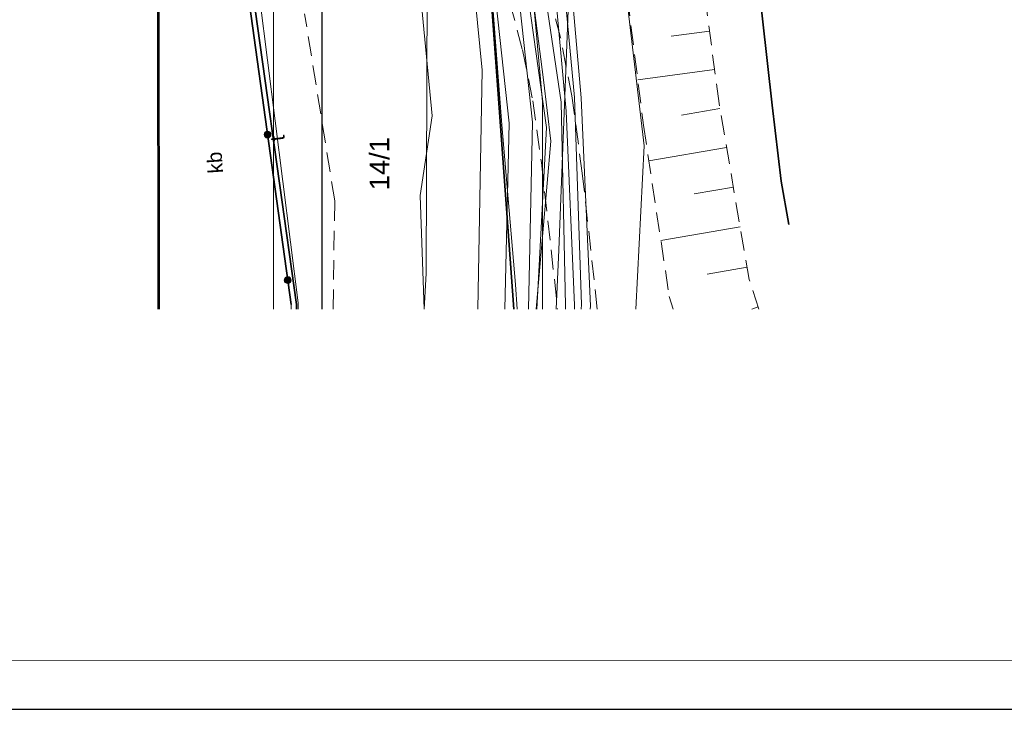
# Model space of a CAD drawing. Header units: millimetres. Extents: x 6503307 to 6504695, y 5886099 to 5887123.
# Tile 23 of 77: x 6503503 to 6503553, y 5886959 to 5886994. Entities that reach past the tile are written whole.
import ezdxf
from ezdxf.enums import TextEntityAlignment as Align

# ---------------------------------------------------------------- set-up
doc = ezdxf.new("R2010")
doc.units = ezdxf.units.MM
for name, pattern in [('BUUT04', [200000, 0, -100000, 0, -100000]), ('EGBU01', [2, 0.5, -0.5, 0.5, -0.5]), ('OTKC_A05', [1.5, 1, -0.5]), ('OTKU_A05', [2, 1.5, -0.5]), ('OTRK_A05', [1.5, 1, -0.5])]:
    doc.linetypes.add(name, pattern=pattern)
for name, color, linetype, lineweight in [('1_KONST', 5, 'Continuous', 20), ('Budynki EGiB', 18, 'Continuous', 0), ('Działki', 18, 'Continuous', 0), ('Komunikacja (linie)', 18, 'Continuous', 0), ('Komunikacja (obszary)', 18, 'Continuous', 0), ('Ogrodzenia', 18, 'Continuous', 0), ('Przewody elektroenergetyczne', 1, 'Continuous', 0), ('Przewody wodociągowe', 5, 'Continuous', 0), ('Skarpy', 18, 'Continuous', 0)]:
    doc.layers.add(name, color=color, linetype=linetype, lineweight=lineweight)
doc.layers.add('Linie_tabeli', color=7, linetype='Continuous')
for name, color, linetype, lineweight, true_color in [('Przewody kanalizacyjne', 7, 'Continuous', 0, 0x803300), ('Przewody telekomunikacyjne', 7, 'Continuous', 0, 0xff9100), ('Symbole liniowe', 7, 'Continuous', 0, 0x0a0909), ('Użytki gruntowe', 7, 'Continuous', 0, 0x008000)]:
    doc.layers.add(name, color=color, linetype=linetype, lineweight=lineweight, true_color=true_color)
doc.styles.add('DOMYSLNA_CZCIONKA', font='arial.ttf')

# ---------------------------------------------------------------- blocks, each defined once
blk = doc.blocks.new('OTOO_L05')
at = {"linetype": 'BUUT04', "lineweight": 18, "true_color": 0x000000}
h = blk.add_hatch(color=18, dxfattribs=at)
h.dxf.hatch_style = 1
h.paths.add_polyline_path([(-0.58, 0, 1), (0.58, 0, 1)])
at = {"color": 18, "true_color": 0x0a0909}
blk.add_circle((0, 0), 0.58, dxfattribs=at)

msp = doc.modelspace()

# ---------------------------------------------------------------- linework, layer by layer
at = {"layer": '1_KONST', "color": 0}
msp.add_lwpolyline([(6503358.68373, 5886961.58637), (6503603.7824, 5886961.59571), (6503603.7824, 5887104.49493), (6503358.68373, 5887104.49493)], close=True, dxfattribs=at)
msp.add_lwpolyline([(6503515.80435, 5886979.53373), (6503515.79926, 5887086.37732)], dxfattribs=at)
at = {"layer": 'Budynki EGiB', "color": 7, "linetype": 'Continuous', "lineweight": 53}
msp.add_lwpolyline([(6503509.93943, 5886979.53373), (6503509.93269, 5886996.2208), (6503472.30269, 5886996.2408), (6503472.30269, 5886996.2408), (6503472.30269, 5886979.53373)], dxfattribs=at)
at = {"layer": 'Działki', "color": 0, "linetype": 'Continuous', "lineweight": 25}
for points in [[(6503519.12988, 5887086.37732), (6503520.23269, 5887078.3908), (6503521.32269, 5887069.9908), (6503525.76269, 5887011.3108), (6503528.09219, 5886979.53373)], [(6503528.09219, 5886979.53373), (6503525.76269, 5887011.3108), (6503517.27269, 5887010.9208), (6503512.64269, 5887010.7508), (6503512.64269, 5887010.7508), (6503516.98269, 5886979.7708), (6503516.98354, 5886979.53373)], [(6503516.98354, 5886979.53373), (6503516.98269, 5886979.7708), (6503512.64269, 5887010.7508), (6503472.30269, 5887008.9008), (6503472.30269, 5886979.53373)]]:
    msp.add_lwpolyline(points, dxfattribs=at)
at = {"layer": 'Komunikacja (linie)', "color": 0, "linetype": 'Continuous', "lineweight": 35}
msp.add_lwpolyline([(6503542.13261, 5886983.84771), (6503541.75269, 5886986.0608), (6503541.28269, 5886989.9408), (6503540.799, 5886994.35343), (6503539.20869, 5887008.3958), (6503536.31369, 5887034.5088), (6503533.76269, 5887057.2808), (6503532.46369, 5887067.7858), (6503530.67369, 5887081.0348), (6503529.9053, 5887086.37732)], dxfattribs=at)
at = {"layer": 'Komunikacja (obszary)', "color": 0, "linetype": 'OTKC_A05', "lineweight": 18}
for points in [[(6503532.35176, 5886979.53373), (6503531.58269, 5886986.4708), (6503531.05269, 5886990.4108), (6503530.47269, 5886993.3908), (6503529.08269, 5886998.6108), (6503528.13269, 5887003.0808), (6503527.61269, 5887006.4908), (6503527.35269, 5887011.0108), (6503527.25269, 5887019.0508), (6503527.18269, 5887022.6508), (6503526.69269, 5887028.8408), (6503525.60857, 5887038.11152), (6503525.36903, 5887040.10526), (6503524.13269, 5887050.3608)], [(6503522.17269, 5887050.1208), (6503523.32241, 5887039.88335), (6503523.60986, 5887037.88647), (6503524.67269, 5887028.5708), (6503525.17269, 5887022.3408), (6503525.26269, 5887019.1808), (6503525.36269, 5887011.1008), (6503525.64269, 5887006.4008), (6503526.12269, 5887002.8908), (6503527.09269, 5886998.1208), (6503528.53269, 5886992.7608), (6503529.05269, 5886990.1608), (6503529.49269, 5886987.0208), (6503530.32459, 5886979.53373)], [(6503514.66543, 5886994.47888), (6503514.87786, 5886992.94519), (6503515.16707, 5886990.85726), (6503515.30707, 5886989.84651), (6503515.49761, 5886988.4709), (6503515.72906, 5886986.8), (6503515.98724, 5886984.93604), (6503516.21227, 5886983.31143), (6503516.23422, 5886983.15297), (6503516.70269, 5886979.7708), (6503516.70523, 5886979.53373)], [(6503518.84708, 5886979.53373), (6503518.93159, 5886985.0527), (6503517.3971, 5886994.60809)]]:
    msp.add_lwpolyline(points, dxfattribs=at)
at = {"layer": 'Komunikacja (obszary)', "color": 0, "linetype": 'OTKU_A05', "lineweight": 18}
for points in [[(6503509.93269, 5886996.2208), (6503509.93943, 5886979.53373)], [(6503516.70523, 5886979.53373), (6503516.70269, 5886979.7708), (6503516.23422, 5886983.15297), (6503516.21227, 5886983.31143), (6503515.98724, 5886984.93604), (6503515.72906, 5886986.8), (6503515.49761, 5886988.4709), (6503515.30707, 5886989.84651), (6503515.16707, 5886990.85726), (6503514.87786, 5886992.94519), (6503514.66543, 5886994.47888)]]:
    msp.add_lwpolyline(points, dxfattribs=at)
at = {"layer": 'Linie_tabeli', "color": 0}
msp.add_lwpolyline([(6503355.2809, 5886959.09571), (6503606.2824, 5886959.09571), (6503606.2824, 5887107.59571), (6503355.2809, 5887107.59571)], close=True, dxfattribs=at)
msp.add_lwpolyline([(6503518.29665, 5886979.53373), (6503518.29665, 5887086.37732)], dxfattribs=at)
at = {"layer": 'Ogrodzenia', "color": 0, "linetype": 'Continuous', "lineweight": 35, "flags": 128}
msp.add_lwpolyline([(6503512.54884, 5887010.7465), (6503513.42269, 5887003.4508), (6503516.70269, 5886979.7708)], dxfattribs=at)
at = {"layer": 'Przewody elektroenergetyczne', "color": 1, "linetype": 'Continuous', "lineweight": 18, "true_color": 0xff0000}
for points in [[(6503463.60697, 5887086.37732), (6503465.07269, 5887070.9708), (6503465.70269, 5887070.2008), (6503507.34269, 5887075.7908), (6503509.56269, 5887076.0908), (6503520.62269, 5887077.5708), (6503522.51269, 5887064.0908), (6503525.77269, 5887047.3708), (6503526.85269, 5887041.8108), (6503529.29269, 5887015.7908), (6503531.52269, 5886990.3108), (6503532.00269, 5886979.6808), (6503531.99296, 5886979.53373)], [(6503531.53277, 5886979.53373), (6503531.54269, 5886979.7608), (6503531.19269, 5886990.3408), (6503528.32269, 5887020.9608), (6503525.24269, 5887047.3708), (6503524.03269, 5887057.7608), (6503521.98269, 5887070.5008), (6503521.89223, 5887086.37732)], [(6503522.71492, 5887086.37732), (6503522.70269, 5887071.3208), (6503522.68269, 5887070.7008), (6503524.30269, 5887057.1408), (6503526.12269, 5887047.3708), (6503527.16269, 5887041.8108), (6503530.30269, 5887014.3908), (6503530.62269, 5887011.5908), (6503531.29269, 5887005.7108), (6503530.38269, 5886982.5608), (6503530.25236, 5886979.53373)], [(6503522.69844, 5887086.37732), (6503524.62269, 5887068.3508), (6503527.52269, 5887047.3708), (6503528.82269, 5887037.9408), (6503532.86269, 5887003.7508), (6503533.24269, 5887000.5508), (6503534.74269, 5886987.8608), (6503534.32694, 5886979.53373)], [(6503526.28269, 5887064.7408), (6503524.82269, 5887065.2408), (6503525.36269, 5887056.5308), (6503526.80269, 5887047.3708), (6503527.15269, 5887045.1608), (6503527.94269, 5887042.5008), (6503528.12269, 5887038.7708), (6503528.73269, 5887036.1208), (6503529.27269, 5887025.8708), (6503529.11269, 5887015.9208), (6503529.35269, 5887011.7108), (6503529.68269, 5887009.3508), (6503528.88269, 5887001.0208), (6503530.50269, 5886990.1008), (6503530.73269, 5886979.7208), (6503530.72883, 5886979.53373)], [(6503531.1846, 5886979.53373), (6503531.19269, 5886979.7308), (6503530.76269, 5886989.6408), (6503528.04269, 5887019.3808), (6503524.57269, 5887047.3508)], [(6503523.50834, 5886979.53373), (6503523.61269, 5886981.3508), (6503523.71269, 5887010.4808), (6503521.46269, 5887012.3108), (6503517.42269, 5887012.4508), (6503514.61269, 5887014.2308), (6503514.44269, 5887039.3708), (6503511.91269, 5887040.8408), (6503509.97269, 5887040.8908), (6503513.86269, 5887041.2408), (6503515.13269, 5887041.2508)]]:
    msp.add_lwpolyline(points, dxfattribs=at)
at = {"layer": 'Przewody kanalizacyjne', "color": 36, "linetype": 'Continuous', "lineweight": 18, "true_color": 0x803300}
for points in [[(6503527.63086, 5886979.53373), (6503527.84197, 5886989.0149), (6503521.49623, 5887047.29577), (6503517.85706, 5887080.62818), (6503517.08255, 5887086.37732)], [(6503528.83125, 5886979.53373), (6503529.04352, 5886989.06637), (6503522.68915, 5887047.42592), (6503519.04816, 5887080.77547), (6503518.29349, 5887086.37732)]]:
    msp.add_lwpolyline(points, dxfattribs=at)
at = {"layer": 'Przewody telekomunikacyjne', "color": 30, "linetype": 'Continuous', "lineweight": 18, "true_color": 0xff9100}
for points in [[(6503524.68765, 5887086.37732), (6503524.96269, 5887084.2408), (6503525.03269, 5887083.6808), (6503524.86269, 5887083.1408), (6503524.91269, 5887083.0408), (6503523.14269, 5887077.6908), (6503524.14269, 5887064.4808), (6503521.97269, 5887061.5708), (6503521.65269, 5887061.1408), (6503521.73269, 5887060.5908), (6503525.04269, 5887038.9708), (6503528.07269, 5887006.5408), (6503528.12269, 5887005.9908), (6503528.17269, 5887005.4408), (6503529.54269, 5886990.1308), (6503529.54269, 5886979.53373)], [(6503522.70409, 5887086.37732), (6503523.82269, 5887082.9008), (6503524.63269, 5887078.5608), (6503525.12269, 5887071.6908), (6503527.55269, 5887041.0008), (6503528.49269, 5887031.6608), (6503526.76269, 5887015.3208), (6503526.96269, 5887011.6608), (6503529.60269, 5886991.2408), (6503529.98269, 5886988.1008), (6503529.22763, 5886979.53373)], [(6503511.33257, 5887021.75515), (6503511.61269, 5887020.7808), (6503526.18269, 5887019.2708), (6503527.34269, 5887006.0408), (6503529.75269, 5886988.8008), (6503529.26619, 5886979.53373)], [(6503517.0667, 5886979.53373), (6503517.06269, 5886979.8508), (6503513.14269, 5887010.8408), (6503514.27269, 5887012.3108), (6503514.36269, 5887012.3608)], [(6503528.26391, 5886979.53373), (6503528.16269, 5886980.7808), (6503527.47269, 5886988.9308), (6503526.33269, 5887003.9208), (6503525.98269, 5887006.1108), (6503523.56269, 5887007.9508), (6503517.02269, 5887010.5608), (6503515.01269, 5887011.7708), (6503514.61269, 5887012.1608), (6503514.36269, 5887012.3608)]]:
    msp.add_lwpolyline(points, dxfattribs=at)
at = {"layer": 'Przewody wodociągowe', "color": 5, "linetype": 'Continuous', "lineweight": 18, "true_color": 0x0000ff}
for points in [[(6503523.49512, 5886979.53373), (6503523.29269, 5886985.3308), (6503523.91269, 5886989.4008), (6503522.44269, 5887004.6508), (6503522.00269, 5887009.2208), (6503518.11269, 5887047.3608), (6503518.11269, 5887047.3808), (6503516.21269, 5887066.3108)], [(6503526.24346, 5886979.53373), (6503526.47269, 5886991.7208), (6503524.82269, 5887008.4908), (6503518.78269, 5887062.0008), (6503518.79269, 5887062.6308)]]:
    msp.add_lwpolyline(points, dxfattribs=at)
at = {"layer": 'Skarpy', "color": 0, "linetype": 'OTRK_A05', "lineweight": 18}
msp.add_lwpolyline([(6503540.61194, 5886979.53373), (6503540.11069, 5886981.0348), (6503538.57069, 5886990.0348), (6503536.65069, 5887004.5748), (6503535.49069, 5887008.5548), (6503533.98069, 5887013.9148), (6503531.83069, 5887038.7148), (6503529.24169, 5887038.5078), (6503532.95069, 5887002.9448), (6503534.71069, 5886988.9148), (6503536.03069, 5886980.1648), (6503536.22483, 5886979.53373)], dxfattribs=at)
at = {"layer": 'Symbole liniowe', "color": 0, "linetype": 'Continuous', "lineweight": 18, "flags": 128}
for points in [[(6503536.12765, 5886993.46741), (6503538.08332, 5886993.72566)], [(6503534.41917, 5886991.2387), (6503538.34329, 5886991.75688)], [(6503536.65159, 5886989.43577), (6503538.61569, 5886989.77185)], [(6503534.98505, 5886987.09613), (6503538.95723, 5886987.77581)], [(6503537.29621, 5886985.41652), (6503539.3022, 5886985.75977)], [(6503535.59844, 5886983.03015), (6503539.65062, 5886983.72353)], [(6503537.95605, 5886981.31728), (6503540.00244, 5886981.66744)]]:
    msp.add_lwpolyline(points, dxfattribs=at)
at = {"layer": 'Symbole liniowe', "color": 0, "linetype": 'Continuous', "lineweight": 18}
msp.add_lwpolyline([(6503540.24604, 5886979.53373), (6503540.57523, 5886979.64366)], dxfattribs=at)
at = {"layer": 'Użytki gruntowe', "color": 96, "linetype": 'EGBU01', "lineweight": 18, "true_color": 0x008000}
for points in [[(6503528.09219, 5886979.53373), (6503525.76269, 5887011.3108), (6503521.32269, 5887069.9908), (6503520.23269, 5887078.3908), (6503519.12988, 5887086.37732)], [(6503519.12988, 5887086.37732), (6503520.23269, 5887078.3908), (6503521.32269, 5887069.9908), (6503525.76269, 5887011.3108), (6503528.09219, 5886979.53373)], [(6503408.4569, 5887056.19085), (6503422.28269, 5887057.3308), (6503428.14269, 5887057.9208), (6503428.12269, 5887055.4408), (6503512.08269, 5887061.2508), (6503517.27269, 5887010.9208), (6503512.64269, 5887010.7508), (6503516.98269, 5886979.7708), (6503516.98354, 5886979.53373)], [(6503516.98354, 5886979.53373), (6503516.98269, 5886979.7708), (6503512.64269, 5887010.7508), (6503472.30269, 5887008.9008), (6503472.30269, 5886979.53373)]]:
    msp.add_lwpolyline(points, dxfattribs=at)

# ---------------------------------------------------------------- block references
at = {"layer": 'Ogrodzenia', "color": 18, "true_color": 0x000000, "xscale": 0.3, "yscale": 0.3, "zscale": 0.3, "rotation": 97.88606122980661}
for p in [(6503515.50162, 5886988.44194), (6503516.53065, 5886981.01287)]:
    msp.add_blockref('OTOO_L05', p, dxfattribs=at)

# ---------------------------------------------------------------- texts
at = {"layer": 'Działki', "color": 0, "style": 'DOMYSLNA_CZCIONKA'}
msp.add_text('14/1', height=1, rotation=90, dxfattribs=at).set_placement((6503521.21801, 5886986.95489), align=Align.MIDDLE_CENTER)
at = {"layer": 'Komunikacja (obszary)', "color": 0, "style": 'DOMYSLNA_CZCIONKA'}
msp.add_text('kb', height=0.75, rotation=93.879708, dxfattribs=at).set_placement((6503512.81532, 5886987.01045), align=Align.MIDDLE_CENTER)
at = {"layer": 'Przewody telekomunikacyjne', "color": 30, "true_color": 0xff9100, "style": 'DOMYSLNA_CZCIONKA'}
msp.add_text('t', height=0.75, rotation=97.209194, dxfattribs=at).set_placement((6503516.00027, 5886988.24988), align=Align.MIDDLE_CENTER)

doc.saveas('drawing.dxf')
